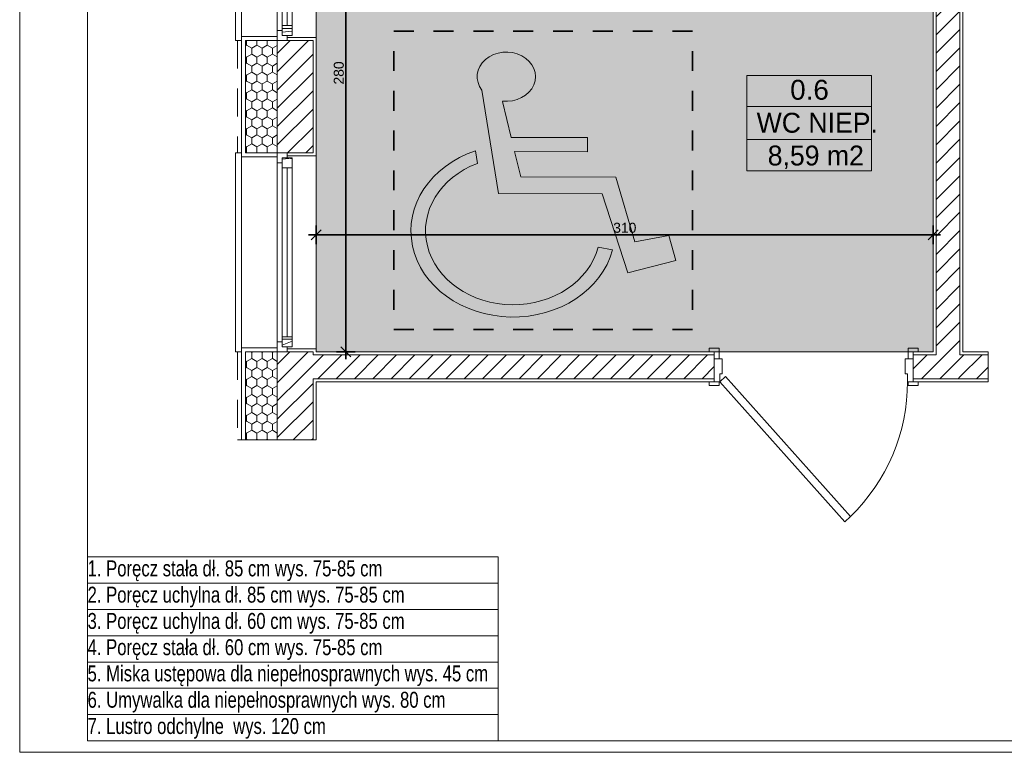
# Model space of a CAD drawing. Extents: x 5465377 to 5465550, y 5925276 to 5925338.
# Tile 117 of 182: x 5465432.61 to 5465437.56, y 5925311.59 to 5925315.27. Entities that reach past the tile are written whole.
import ezdxf
from ezdxf.enums import TextEntityAlignment as Align

# ---------------------------------------------------------------- set-up
doc = ezdxf.new("R2010")
doc.units = 0
doc.header["$MEASUREMENT"] = 0
doc.linetypes.add('Dashed', pattern=[0.1, 0.05, -0.05])
doc.linetypes.add('Krawędzie ukryte', pattern=[0.19561111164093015, 0.1411111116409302, -0.05449999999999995])
for name, color, linetype, lineweight in [('0_Nr_Pióra__1', 7, 'Continuous', 13), ('0_Nr_Pióra__141', 7, 'Continuous', 0), ('_aranzacja _Nr_pióra__141_Nr_Pióra__7', 7, 'Continuous', 35), ('_aranzacja _Nr_pióra__1_Nr_Pióra__141', 7, 'Continuous', 0), ('_aranzacja _Nr_pióra__7_Nr_Pióra__7', 7, 'Continuous', 35), ('_aranzacja_Nr_Pióra__7', 7, 'Continuous', 35), ('_ARCH_Sciany_Nr_Pióra__141', 7, 'Continuous', 0), ('_ARCH_Sciany_Nr_Pióra__142', 7, 'Continuous', 18), ('_ARCH_strefy_Nr_Pióra__121', 255, 'Continuous', 0), ('_ARCH_strefy_Nr_Pióra__141', 7, 'Continuous', 0), ('Drzwi ArchiCAD_Nr_Pióra__141', 7, 'Continuous', 0), ('Okna ArchiCADa_Nr_Pióra__103', 31, 'Continuous', 15), ('Okna ArchiCADa_Nr_Pióra__141', 7, 'Continuous', 0), ('zzz_elewacje_Nr_pióra__141_Nr_Pióra__141', 7, 'Continuous', 0)]:
    doc.layers.add(name, color=color, linetype=linetype, lineweight=lineweight)
for name, color, linetype in [('_aranzacja', 7, 'Continuous'), ('_ARCH_Sciany', 7, 'Continuous'), ('_ARCH_strefy', 7, 'Continuous')]:
    doc.layers.add(name, color=color, linetype=linetype)
doc.styles.add('GENERATED_STYLE_1', font='arial.ttf')
doc.styles.add('GENERATED_STYLE_2', font='txt')
doc.styles.add('GENERATED_STYLE_3', font='txt')
doc.styles.add('GENERATED_STYLE_4', font='arial.ttf')
doc.styles.add('GENERATED_STYLE_5', font='txt')
doc.styles.get("Standard").update_dxf_attribs({"font": 'txt', "bigfont": 'BIGFONT.SHX'})
doc.dimstyles.new('GENERATED_STYLE__11', dxfattribs={"dimtxt": 0.05, "dimasz": 0.0475, "dimexe": 0.18, "dimexo": 0, "dimgap": 0.09, "dimtad": 1, "dimtih": 1, "dimtoh": 1, "dimdec": 0, "dimlfac": 100, "dimzin": 0, "dimdsep": 46, "dimtxsty": 'GENERATED_STYLE_5', "dimblk": 'ARROWHEAD_6', "dimblk1": 'ARROWHEAD_6', "dimblk2": 'ARROWHEAD_6', "dimcen": 0.09, "dimclrd": 256, "dimclre": 256, "dimclrt": 256, "dimazin": 0, "dimtfac": 1, "dimtdec": 4, "dimtmove": 0, "dimatfit": 3, "dimfxl": 0, "dimtolj": 1, "dimtzin": 0, "dimarcsym": 0})
doc.dimstyles.new('GENERATED_STYLE__12', dxfattribs={"dimtxt": 0.05, "dimasz": 0.0475, "dimexe": 0.18, "dimexo": 0, "dimgap": 0.09, "dimtad": 1, "dimdec": 0, "dimlfac": 100, "dimzin": 0, "dimdsep": 46, "dimtxsty": 'GENERATED_STYLE_5', "dimblk": 'ARROWHEAD_6', "dimblk1": 'ARROWHEAD_6', "dimblk2": 'ARROWHEAD_6', "dimcen": 0.09, "dimclrd": 256, "dimclre": 256, "dimclrt": 256, "dimazin": 0, "dimtfac": 1, "dimtdec": 4, "dimtmove": 0, "dimatfit": 3, "dimfxl": 0, "dimtolj": 1, "dimtzin": 0, "dimarcsym": 0})
pattern_1 = [(45, (5464021.330722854, 5925651.473568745), (-0.04596193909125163, 0.04596193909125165), [])]
pattern_2 = [(90.00000000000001, (5464021.330722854, 5925651.473568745), (-0.05196152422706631, 0), [0.03, -0.06]), (90.00000000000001, (5464021.304742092, 5925651.518568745), (-0.05196152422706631, 0), [0.03, -0.06]), (150.0000000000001, (5464021.330722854, 5925651.503568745), (0.02598076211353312, 0.04500000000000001), [0.03, -0.06]), (150.0000000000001, (5464021.27876133, 5925651.503568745), (0.02598076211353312, 0.04500000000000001), [0.03, -0.06]), (-149.9999999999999, (5464021.330722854, 5925651.473568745), (-0.0259807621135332, 0.04499999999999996), [0.03, -0.05999999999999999]), (-149.9999999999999, (5464021.27876133, 5925651.473568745), (-0.0259807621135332, 0.04499999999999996), [0.03, -0.05999999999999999])]
pattern_3 = [(90.00000000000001, (5464021.330722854, 5925651.473568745), (-0.0649999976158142, 0), []), (45.00000000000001, (5464021.330722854, 5925651.473568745), (-0.0649999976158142, 0.06499999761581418), [])]

# ---------------------------------------------------------------- blocks, each defined once
blk = doc.blocks.new('WC NIEP._0.6_9', base_point=(5465436.575469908, 5925314.756272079))
at = {"layer": '_ARCH_strefy_Nr_Pióra__121', "linetype": 'Continuous'}
blk.add_hatch(color=256, dxfattribs=at).paths.add_polyline_path([(5465437.198132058, 5925313.602826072), (5465437.198132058, 5925316.402826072), (5465435.324478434, 5925316.402826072), (5465435.152175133, 5925316.402826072), (5465435.152175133, 5925316.165985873), (5465434.782141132, 5925316.165985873), (5465434.782141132, 5925316.402826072), (5465434.557356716, 5925316.402826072), (5465434.098132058, 5925316.402826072), (5465434.098132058, 5925313.602826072)], flags=0)
for p, q in [((5465434.557356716, 5925316.402826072), (5465434.098132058, 5925316.402826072)), ((5465434.098132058, 5925316.402826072), (5465434.098132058, 5925313.602826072)), ((5465434.782141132, 5925316.402826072), (5465434.557356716, 5925316.402826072)), ((5465434.782141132, 5925316.165985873), (5465434.782141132, 5925316.402826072)), ((5465435.324478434, 5925316.402826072), (5465435.152175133, 5925316.402826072)), ((5465435.152175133, 5925316.402826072), (5465435.152175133, 5925316.165985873)), ((5465437.198132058, 5925316.402826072), (5465435.324478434, 5925316.402826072)), ((5465437.198132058, 5925313.602826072), (5465437.198132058, 5925316.402826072)), ((5465435.152175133, 5925316.165985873), (5465434.782141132, 5925316.165985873)), ((5465434.098132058, 5925313.602826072), (5465437.198132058, 5925313.602826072))]:
    blk.add_line(p, q, dxfattribs=at)
at = {"layer": '_ARCH_strefy_Nr_Pióra__121', "linetype": 'Continuous', "flags": 128}
blk.add_lwpolyline([(5465437.198132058, 5925313.602826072), (5465437.198132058, 5925316.402826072), (5465435.324478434, 5925316.402826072), (5465435.152175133, 5925316.402826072), (5465435.152175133, 5925316.165985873), (5465434.782141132, 5925316.165985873), (5465434.782141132, 5925316.402826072), (5465434.557356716, 5925316.402826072), (5465434.098132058, 5925316.402826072), (5465434.098132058, 5925313.602826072)], close=True, dxfattribs=at)
at = {"layer": '_ARCH_strefy_Nr_Pióra__141', "linetype": 'Continuous'}
for p, q in [((5465436.26194006, 5925314.991986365), (5465436.888999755, 5925314.991986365)), ((5465436.26194006, 5925314.834843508), (5465436.26194006, 5925314.991986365)), ((5465436.888999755, 5925314.991986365), (5465436.888999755, 5925314.834843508)), ((5465436.888999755, 5925314.834843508), (5465436.26194006, 5925314.834843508)), ((5465436.26194006, 5925314.834843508), (5465436.888999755, 5925314.834843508)), ((5465436.26194006, 5925314.670137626), (5465436.26194006, 5925314.834843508)), ((5465436.888999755, 5925314.834843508), (5465436.888999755, 5925314.670137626)), ((5465436.888999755, 5925314.670137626), (5465436.26194006, 5925314.670137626)), ((5465436.26194006, 5925314.670137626), (5465436.888999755, 5925314.670137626)), ((5465436.26194006, 5925314.512994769), (5465436.26194006, 5925314.670137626)), ((5465436.888999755, 5925314.670137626), (5465436.888999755, 5925314.512994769)), ((5465436.888999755, 5925314.512994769), (5465436.26194006, 5925314.512994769))]:
    blk.add_line(p, q, dxfattribs=at)
at = {"linetype": 'Continuous', "flags": 1}
for tag in ['ROOM_AREA', 'ROOM_PERIM', 'ROOM_WALLS_SURF', 'ROOM_DOORS_SURF', 'ROOM_WINDS_SURF', 'ROOM_BASELEV', 'ROOM_HEIGHT', 'ROOM_NET_AREA', 'ROOM_REDUCED_AREA', 'ROOM_CALC_AREA', 'ROOM_VOLUME']:
    blk.add_attdef(tag, text='', height=2, dxfattribs=at).set_placement((5465436.575469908, 5925313.723145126), align=Align.BOTTOM_LEFT)
at = {"layer": '_ARCH_strefy_Nr_Pióra__141', "linetype": 'Continuous', "insert": (5465436.367468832, 5925314.639290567), "char_height": 0.1, "attachment_point": 1, "style": 'GENERATED_STYLE_3'}
blk.add_mtext('{8,59 m2}', dxfattribs=at)
at = {"layer": '_ARCH_strefy_Nr_Pióra__141'}
for tag, style, p in [('ROOM_NUMBER', 'GENERATED_STYLE_1', (5465436.480384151, 5925314.839574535)), ('ROOM_NAME', 'GENERATED_STYLE_2', (5465436.311939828, 5925314.673919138))]:
    blk.add_attdef(tag, text='', height=0.1, dxfattribs=dict(at, style=style)).set_placement(p, align=Align.BOTTOM_LEFT)
blk = doc.blocks.new('O1 rozwierane 12_2', base_point=(5464021.330722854, 5925651.473568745))
at = {"layer": 'Okna ArchiCADa_Nr_Pióra__103', "linetype": 'Continuous'}
h = blk.add_hatch(dxfattribs=at)
h.set_pattern_fill('cegła_szamotowa', color=256, style=0, pattern_type=2)
h.set_pattern_definition(pattern_3)
h.paths.add_polyline_path([(5464020.855722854, 5925651.398568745), (5464020.905722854, 5925651.398568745), (5464020.905722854, 5925651.448568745), (5464020.855722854, 5925651.448568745)], flags=0)
h = blk.add_hatch(dxfattribs=at)
h.set_pattern_fill('cegła_szamotowa', color=256, style=0, pattern_type=2)
h.set_pattern_definition(pattern_3)
h.paths.add_polyline_path([(5464021.805722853, 5925651.448568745), (5464021.755722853, 5925651.448568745), (5464021.755722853, 5925651.398568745), (5464021.805722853, 5925651.398568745)], flags=0)
at = {"layer": 'Okna ArchiCADa_Nr_Pióra__141', "linetype": 'Continuous'}
for p, q in [((5464020.830722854, 5925651.653568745), (5464020.830722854, 5925651.683568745)), ((5464020.830722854, 5925651.683568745), (5464021.830722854, 5925651.683568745)), ((5464020.850722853, 5925651.653568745), (5464021.810722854, 5925651.653568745)), ((5464021.830722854, 5925651.683568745), (5464021.830722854, 5925651.653568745)), ((5464020.880722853, 5925651.473568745), (5464020.830722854, 5925651.473568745)), ((5464020.830722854, 5925651.473568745), (5464020.830722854, 5925651.423568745)), ((5464020.830722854, 5925651.473568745), (5464020.830722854, 5925651.423568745)), ((5464020.855722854, 5925651.423568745), (5464020.855722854, 5925651.448568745)), ((5464020.855722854, 5925651.448568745), (5464020.880722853, 5925651.448568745)), ((5464020.905722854, 5925651.448568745), (5464020.855722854, 5925651.448568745)), ((5464020.855722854, 5925651.448568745), (5464020.855722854, 5925651.398568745)), ((5464020.880722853, 5925651.448568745), (5464020.880722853, 5925651.473568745)), ((5464021.780722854, 5925651.473568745), (5464020.880722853, 5925651.473568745)), ((5464020.905722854, 5925651.448568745), (5464021.755722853, 5925651.448568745)), ((5464020.905722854, 5925651.398568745), (5464020.905722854, 5925651.448568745)), ((5464021.805722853, 5925651.448568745), (5464021.755722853, 5925651.448568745)), ((5464021.755722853, 5925651.448568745), (5464021.755722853, 5925651.398568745)), ((5464021.830722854, 5925651.473568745), (5464021.780722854, 5925651.473568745)), ((5464021.780722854, 5925651.473568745), (5464021.780722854, 5925651.448568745)), ((5464021.780722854, 5925651.448568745), (5464021.805722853, 5925651.448568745)), ((5464021.805722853, 5925651.448568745), (5464021.805722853, 5925651.423568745)), ((5464021.805722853, 5925651.398568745), (5464021.805722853, 5925651.448568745)), ((5464021.830722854, 5925651.423568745), (5464021.830722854, 5925651.473568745)), ((5464021.830722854, 5925651.473568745), (5464021.830722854, 5925651.423568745)), ((5464020.830722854, 5925651.423568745), (5464020.855722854, 5925651.423568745)), ((5464020.855722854, 5925651.398568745), (5464020.905722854, 5925651.398568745)), ((5464020.905722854, 5925651.423568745), (5464021.755722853, 5925651.423568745)), ((5464020.905722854, 5925651.398568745), (5464021.755722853, 5925651.398568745)), ((5464020.905722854, 5925651.398568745), (5464021.755722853, 5925651.398568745)), ((5464021.755722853, 5925651.398568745), (5464021.805722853, 5925651.398568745)), ((5464021.805722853, 5925651.423568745), (5464021.830722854, 5925651.423568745)), ((5464020.845722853, 5925651.278568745), (5464021.815722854, 5925651.278568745)), ((5464020.845722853, 5925651.278568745), (5464021.815722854, 5925651.278568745))]:
    blk.add_line(p, q, dxfattribs=at)
blk = doc.blocks.new('Ściana_422', base_point=(5465434.098132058, 5925316.402826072))
at = {"layer": '_ARCH_Sciany_Nr_Pióra__141', "linetype": 'Continuous'}
h = blk.add_hatch(dxfattribs=at)
h.set_pattern_fill('Styropian2', color=256, style=0, pattern_type=2)
h.set_pattern_definition(pattern_2)
h.paths.add_polyline_path([(5465433.723132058, 5925316.757826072), (5465433.723132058, 5925316.597826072), (5465433.743132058, 5925316.597826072), (5465433.743132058, 5925316.757826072)], flags=0)
h = blk.add_hatch(dxfattribs=at)
h.set_pattern_fill('Styropian2', color=256, style=0, pattern_type=2)
h.set_pattern_definition(pattern_2)
h.paths.add_polyline_path([(5465433.743132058, 5925316.757826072), (5465433.743132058, 5925316.597826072), (5465433.903132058, 5925316.597826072)], flags=0)
h = blk.add_hatch(dxfattribs=at)
h.set_pattern_fill('cegła_zwykła', color=256, style=0, pattern_type=2)
h.set_pattern_definition(pattern_1)
h.paths.add_polyline_path([(5465433.723132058, 5925316.597826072), (5465433.723132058, 5925316.417826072), (5465433.743132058, 5925316.417826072), (5465433.743132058, 5925316.597826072)], flags=0)
h = blk.add_hatch(dxfattribs=at)
h.set_pattern_fill('cegła_zwykła', color=256, style=0, pattern_type=2)
h.set_pattern_definition(pattern_1)
h.paths.add_polyline_path([(5465433.743132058, 5925316.597826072), (5465433.743132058, 5925316.417826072), (5465433.903132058, 5925316.417826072), (5465433.903132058, 5925316.597826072)], flags=0)
h = blk.add_hatch(dxfattribs=at)
h.set_pattern_fill('Styropian2', color=256, style=0, pattern_type=2)
h.set_pattern_definition(pattern_2)
h.paths.add_polyline_path([(5465433.743132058, 5925316.597826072), (5465433.903132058, 5925316.597826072)], flags=0)
h = blk.add_hatch(dxfattribs=at)
h.set_pattern_fill('cegła_zwykła', color=256, style=0, pattern_type=2)
h.set_pattern_definition(pattern_1)
h.paths.add_polyline_path([(5465433.903132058, 5925316.597826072), (5465433.903132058, 5925316.417826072), (5465434.083132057, 5925316.417826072)], flags=0)
h = blk.add_hatch(dxfattribs=at)
h.set_pattern_fill('Styropian2', color=256, style=0, pattern_type=2)
h.set_pattern_definition(pattern_2)
h.paths.add_polyline_path([(5465433.723132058, 5925316.417826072), (5465433.723132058, 5925316.367826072), (5465433.743132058, 5925316.367826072), (5465433.743132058, 5925316.417826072)], flags=0)
h = blk.add_hatch(dxfattribs=at)
h.set_pattern_fill('Styropian2', color=256, style=0, pattern_type=2)
h.set_pattern_definition(pattern_2)
h.paths.add_polyline_path([(5465433.743132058, 5925316.417826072), (5465433.743132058, 5925316.367826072), (5465433.903132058, 5925316.367826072), (5465433.903132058, 5925316.417826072)], flags=0)
h = blk.add_hatch(dxfattribs=at)
h.set_pattern_fill('cegła_zwykła', color=256, style=0, pattern_type=2)
h.set_pattern_definition(pattern_1)
h.paths.add_polyline_path([(5465433.903132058, 5925316.417826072), (5465433.903132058, 5925316.167826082), (5465433.953132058, 5925316.167826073), (5465434.083132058, 5925316.167826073), (5465434.083132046, 5925316.417826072)], flags=0)
h = blk.add_hatch(dxfattribs=at)
h.set_pattern_fill('Styropian2', color=256, style=0, pattern_type=2)
h.set_pattern_definition(pattern_2)
h.paths.add_polyline_path([(5465433.743132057, 5925316.167826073), (5465433.903132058, 5925316.167826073), (5465433.903132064, 5925316.367826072), (5465433.743132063, 5925316.367826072)], flags=0)
h = blk.add_hatch(dxfattribs=at)
h.set_pattern_fill('Styropian2', color=256, style=0, pattern_type=2)
h.set_pattern_definition(pattern_2)
h.paths.add_polyline_path([(5465433.743132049, 5925315.167826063), (5465433.743132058, 5925314.602826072), (5465433.903132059, 5925314.602826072), (5465433.903132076, 5925315.167826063)], flags=0)
h = blk.add_hatch(dxfattribs=at)
h.set_pattern_fill('cegła_zwykła', color=256, style=0, pattern_type=2)
h.set_pattern_definition(pattern_1)
h.paths.add_polyline_path([(5465433.903132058, 5925315.167826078), (5465433.903132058, 5925314.602826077), (5465433.953132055, 5925314.602826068), (5465434.083132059, 5925314.602826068), (5465434.083132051, 5925315.167826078), (5465433.953132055, 5925315.167826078)], flags=0)
h = blk.add_hatch(dxfattribs=at)
h.set_pattern_fill('Styropian2', color=256, style=0, pattern_type=2)
h.set_pattern_definition(pattern_2)
h.paths.add_polyline_path([(5465433.743132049, 5925313.16031542), (5465433.90313207, 5925313.16031542), (5465433.903132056, 5925313.602826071), (5465433.743132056, 5925313.602826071)], flags=0)
h = blk.add_hatch(dxfattribs=at)
h.set_pattern_fill('cegła_zwykła', color=256, style=0, pattern_type=2)
h.set_pattern_definition(pattern_1)
h.paths.add_polyline_path([(5465433.903132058, 5925313.602826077), (5465433.903132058, 5925313.587826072), (5465434.083132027, 5925313.587826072), (5465434.083132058, 5925313.602826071), (5465433.953132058, 5925313.602826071)], flags=0)
h = blk.add_hatch(dxfattribs=at)
h.set_pattern_fill('cegła_zwykła', color=256, style=0, pattern_type=2)
h.set_pattern_definition(pattern_1)
h.paths.add_polyline_path([(5465433.903132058, 5925313.587826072), (5465433.903132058, 5925313.467826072), (5465434.083132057, 5925313.467826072), (5465434.083132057, 5925313.587826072)], flags=0)
h = blk.add_hatch(dxfattribs=at)
h.set_pattern_fill('cegła_zwykła', color=256, style=0, pattern_type=2)
h.set_pattern_definition(pattern_1)
h.paths.add_polyline_path([(5465434.083132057, 5925313.587826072), (5465434.083132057, 5925313.467826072), (5465434.098132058, 5925313.467826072), (5465434.098132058, 5925313.587826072)], flags=0)
h = blk.add_hatch(dxfattribs=at)
h.set_pattern_fill('cegła_zwykła', color=256, style=0, pattern_type=2)
h.set_pattern_definition(pattern_1)
h.paths.add_polyline_path([(5465433.903132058, 5925313.467826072), (5465433.903132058, 5925313.16031542), (5465434.083132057, 5925313.16031542), (5465434.083132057, 5925313.467826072)], flags=0)
for p, q in [((5465433.743132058, 5925316.757826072), (5465433.723132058, 5925316.757826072)), ((5465434.098132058, 5925316.167826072), (5465434.098132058, 5925316.402826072)), ((5465433.723132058, 5925316.367826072), (5465433.743132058, 5925316.367826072)), ((5465433.723132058, 5925316.352826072), (5465433.723132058, 5925316.167826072)), ((5465433.743132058, 5925316.367826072), (5465433.743132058, 5925316.167826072)), ((5465433.723132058, 5925316.167826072), (5465433.723132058, 5925316.147826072)), ((5465433.723132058, 5925316.147826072), (5465433.903132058, 5925316.147826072)), ((5465433.743132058, 5925316.167826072), (5465433.903132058, 5925316.167826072)), ((5465433.903132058, 5925316.167826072), (5465433.903132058, 5925316.147826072)), ((5465433.903132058, 5925316.167826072), (5465433.953132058, 5925316.167826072)), ((5465433.953132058, 5925316.167826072), (5465433.953132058, 5925316.152826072)), ((5465434.098132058, 5925316.152826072), (5465433.953132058, 5925316.152826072)), ((5465434.098132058, 5925316.167826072), (5465434.098132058, 5925316.152826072)), ((5465433.723132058, 5925315.187826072), (5465433.903132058, 5925315.187826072)), ((5465433.723132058, 5925315.167826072), (5465433.723132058, 5925315.187826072)), ((5465433.723132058, 5925315.167826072), (5465433.723132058, 5925314.602826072)), ((5465433.743132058, 5925315.167826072), (5465433.743132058, 5925314.602826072)), ((5465433.743132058, 5925315.167826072), (5465433.903132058, 5925315.167826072)), ((5465433.903132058, 5925315.167826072), (5465433.903132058, 5925315.187826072)), ((5465433.903132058, 5925315.167826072), (5465433.953132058, 5925315.167826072)), ((5465434.098132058, 5925315.182826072), (5465433.953132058, 5925315.182826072)), ((5465433.953132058, 5925315.167826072), (5465433.953132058, 5925315.182826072)), ((5465434.098132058, 5925315.167826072), (5465434.098132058, 5925315.182826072)), ((5465434.098132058, 5925314.602826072), (5465434.098132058, 5925315.167826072)), ((5465433.723132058, 5925314.602826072), (5465433.723132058, 5925314.582826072)), ((5465433.743132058, 5925314.602826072), (5465433.903132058, 5925314.602826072)), ((5465433.903132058, 5925314.602826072), (5465433.903132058, 5925314.582826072)), ((5465433.903132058, 5925314.602826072), (5465433.953132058, 5925314.602826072)), ((5465433.953132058, 5925314.602826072), (5465433.953132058, 5925314.587826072)), ((5465434.098132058, 5925314.602826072), (5465434.098132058, 5925314.587826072)), ((5465433.723132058, 5925314.582826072), (5465433.903132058, 5925314.582826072)), ((5465434.098132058, 5925314.587826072), (5465433.953132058, 5925314.587826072)), ((5465433.723132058, 5925313.622826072), (5465433.903132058, 5925313.622826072)), ((5465433.723132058, 5925313.602826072), (5465433.723132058, 5925313.622826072)), ((5465433.903132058, 5925313.602826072), (5465433.903132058, 5925313.622826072)), ((5465434.098132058, 5925313.617826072), (5465433.953132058, 5925313.617826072)), ((5465433.953132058, 5925313.602826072), (5465433.953132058, 5925313.617826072)), ((5465434.098132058, 5925313.602826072), (5465434.098132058, 5925313.617826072)), ((5465433.723132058, 5925313.602826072), (5465433.723132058, 5925313.16031542)), ((5465433.743132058, 5925313.602826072), (5465433.743132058, 5925313.16031542)), ((5465433.743132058, 5925313.602826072), (5465433.903132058, 5925313.602826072)), ((5465433.903132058, 5925313.602826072), (5465433.953132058, 5925313.602826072)), ((5465434.098132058, 5925313.16031542), (5465434.098132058, 5925313.452826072)), ((5465433.723132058, 5925313.16031542), (5465434.098132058, 5925313.16031542))]:
    blk.add_line(p, q, dxfattribs=at)
at = {"layer": '_ARCH_Sciany_Nr_Pióra__142', "linetype": 'Continuous'}
for p, q in [((5465433.743132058, 5925316.597826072), (5465433.723132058, 5925316.597826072)), ((5465433.903132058, 5925316.597826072), (5465433.743132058, 5925316.597826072)), ((5465433.723132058, 5925316.417826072), (5465433.743132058, 5925316.417826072)), ((5465433.743132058, 5925316.417826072), (5465433.903132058, 5925316.417826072)), ((5465433.903132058, 5925316.417826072), (5465433.903132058, 5925316.167826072)), ((5465434.083132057, 5925316.167826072), (5465434.083132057, 5925316.417826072)), ((5465434.083132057, 5925316.167826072), (5465433.953132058, 5925316.167826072)), ((5465433.903132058, 5925315.167826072), (5465433.903132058, 5925314.602826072)), ((5465434.083132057, 5925315.167826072), (5465433.953132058, 5925315.167826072)), ((5465434.083132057, 5925314.602826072), (5465434.083132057, 5925315.167826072)), ((5465434.083132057, 5925314.602826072), (5465433.953132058, 5925314.602826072)), ((5465433.903132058, 5925313.602826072), (5465433.903132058, 5925313.587826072)), ((5465433.903132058, 5925313.587826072), (5465433.903132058, 5925313.467826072)), ((5465434.083132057, 5925313.602826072), (5465433.953132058, 5925313.602826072)), ((5465434.083132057, 5925313.587826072), (5465434.083132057, 5925313.602826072)), ((5465434.098132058, 5925313.587826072), (5465434.083132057, 5925313.587826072)), ((5465433.903132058, 5925313.467826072), (5465433.903132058, 5925313.16031542)), ((5465434.083132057, 5925313.467826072), (5465434.098132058, 5925313.467826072)), ((5465434.083132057, 5925313.16031542), (5465434.083132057, 5925313.467826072))]:
    blk.add_line(p, q, dxfattribs=at)
at = {"layer": 'Okna ArchiCADa_Nr_Pióra__141', "linetype": 'Continuous', "xscale": -1, "rotation": 90.00000000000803}
for p in [(5465433.903132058, 5925315.667826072), (5465433.903132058, 5925314.102826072)]:
    blk.add_blockref('O1 rozwierane 12_2', p, dxfattribs=at)
blk = doc.blocks.new('Ściana_428', base_point=(5465437.198132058, 5925313.602826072))
at = {"layer": '_ARCH_Sciany_Nr_Pióra__141', "linetype": 'Continuous'}
h = blk.add_hatch(dxfattribs=at)
h.set_pattern_fill('cegła_zwykła', color=256, style=0, pattern_type=2)
h.set_pattern_definition(pattern_1)
h.paths.add_polyline_path([(5465437.333132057, 5925313.587826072), (5465437.333132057, 5925316.402826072), (5465437.213132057, 5925316.402826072), (5465437.213132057, 5925313.587826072)], flags=0)
h = blk.add_hatch(dxfattribs=at)
h.set_pattern_fill('cegła_zwykła', color=256, style=0, pattern_type=2)
h.set_pattern_definition(pattern_1)
h.paths.add_polyline_path([(5465437.213132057, 5925313.467826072), (5465437.213132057, 5925313.587826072), (5465437.198132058, 5925313.587826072), (5465437.198132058, 5925313.467826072)], flags=0)
h = blk.add_hatch(dxfattribs=at)
h.set_pattern_fill('cegła_zwykła', color=256, style=0, pattern_type=2)
h.set_pattern_definition(pattern_1)
h.paths.add_polyline_path([(5465437.213132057, 5925313.467826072), (5465437.333132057, 5925313.587826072), (5465437.213132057, 5925313.587826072)], flags=0)
for p, q in [((5465437.198132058, 5925316.402826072), (5465437.198132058, 5925313.602826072)), ((5465437.348132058, 5925313.602826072), (5465437.348132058, 5925316.402826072))]:
    blk.add_line(p, q, dxfattribs=at)
at = {"layer": '_ARCH_Sciany_Nr_Pióra__142', "linetype": 'Continuous'}
for p, q in [((5465437.213132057, 5925316.402826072), (5465437.213132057, 5925313.587826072)), ((5465437.333132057, 5925313.587826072), (5465437.333132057, 5925316.402826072)), ((5465437.213132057, 5925313.587826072), (5465437.198132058, 5925313.587826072)), ((5465437.198132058, 5925313.467826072), (5465437.213132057, 5925313.467826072))]:
    blk.add_line(p, q, dxfattribs=at)
blk.add_point((5465437.333132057, 5925313.587826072), dxfattribs=at)
blk = doc.blocks.new('Ściana_432', base_point=(5465433.723132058, 5925314.602826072))
at = {"layer": '_ARCH_Sciany_Nr_Pióra__141', "linetype": 'Krawędzie ukryte'}
for p, q in [((5465433.723132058, 5925315.167826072), (5465433.703132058, 5925315.167826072)), ((5465433.703132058, 5925315.167826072), (5465433.703132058, 5925314.602826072)), ((5465433.723132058, 5925314.602826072), (5465433.723132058, 5925315.167826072)), ((5465433.703132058, 5925314.602826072), (5465433.723132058, 5925314.602826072))]:
    blk.add_line(p, q, dxfattribs=at)
blk = doc.blocks.new('D1 Drzwi proste 12_10', base_point=(5464021.330722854, 5925651.473568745))
at = {"layer": 'Drzwi ArchiCAD_Nr_Pióra__141', "linetype": 'Continuous'}
for p, q in [((5464021.174582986, 5925652.178250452), (5464021.144723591, 5925652.151634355)), ((5464021.144723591, 5925652.151634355), (5464021.772863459, 5925651.446952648)), ((5464021.802722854, 5925651.473568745), (5464021.174582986, 5925652.178250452)), ((5464020.805722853, 5925651.473568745), (5464020.805722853, 5925651.492568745)), ((5464020.805722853, 5925651.492568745), (5464020.855722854, 5925651.492568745)), ((5464020.855722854, 5925651.492568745), (5464020.855722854, 5925651.473568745)), ((5464021.805722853, 5925651.492568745), (5464021.855722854, 5925651.492568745)), ((5464021.805722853, 5925651.473568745), (5464021.805722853, 5925651.492568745)), ((5464021.855722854, 5925651.492568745), (5464021.855722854, 5925651.473568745)), ((5464020.855722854, 5925651.473568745), (5464020.805722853, 5925651.473568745)), ((5464020.830722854, 5925651.473568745), (5464020.805722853, 5925651.473568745)), ((5464020.858722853, 5925651.473568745), (5464020.830722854, 5925651.473568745)), ((5464020.830722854, 5925651.473568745), (5464020.830722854, 5925651.358568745)), ((5464020.830722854, 5925651.473568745), (5464020.830722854, 5925651.458568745)), ((5464020.830722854, 5925651.458568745), (5464020.830722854, 5925651.358568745)), ((5464020.858722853, 5925651.433568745), (5464020.858722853, 5925651.473568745)), ((5464021.772863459, 5925651.446952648), (5464021.802722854, 5925651.473568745)), ((5464021.830722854, 5925651.473568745), (5464021.802722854, 5925651.473568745)), ((5464021.802722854, 5925651.473568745), (5464021.802722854, 5925651.433568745)), ((5464021.855722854, 5925651.473568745), (5464021.805722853, 5925651.473568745)), ((5464021.830722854, 5925651.358568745), (5464021.830722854, 5925651.473568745)), ((5464021.830722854, 5925651.473568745), (5464021.830722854, 5925651.458568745)), ((5464021.830722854, 5925651.473568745), (5464021.855722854, 5925651.473568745)), ((5464021.830722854, 5925651.458568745), (5464021.830722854, 5925651.358568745)), ((5464020.870722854, 5925651.433568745), (5464020.858722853, 5925651.433568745)), ((5464020.870722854, 5925651.358568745), (5464020.870722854, 5925651.433568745)), ((5464021.802722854, 5925651.433568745), (5464021.790722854, 5925651.433568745)), ((5464021.790722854, 5925651.433568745), (5464021.790722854, 5925651.358568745)), ((5464020.830722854, 5925651.323568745), (5464020.830722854, 5925651.358568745)), ((5464020.830722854, 5925651.358568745), (5464020.855722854, 5925651.358568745)), ((5464020.830722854, 5925651.358568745), (5464020.870722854, 5925651.358568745)), ((5464020.830722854, 5925651.358568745), (5464020.830722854, 5925651.338568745)), ((5464020.855722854, 5925651.358568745), (5464020.855722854, 5925651.323568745)), ((5464021.790722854, 5925651.358568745), (5464021.830722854, 5925651.358568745)), ((5464021.805722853, 5925651.323568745), (5464021.805722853, 5925651.358568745)), ((5464021.805722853, 5925651.358568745), (5464021.830722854, 5925651.358568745)), ((5464021.830722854, 5925651.358568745), (5464021.830722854, 5925651.323568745)), ((5464021.830722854, 5925651.358568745), (5464021.830722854, 5925651.338568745)), ((5464020.805722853, 5925651.304568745), (5464020.805722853, 5925651.323568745)), ((5464020.805722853, 5925651.323568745), (5464020.855722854, 5925651.323568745)), ((5464020.830722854, 5925651.323568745), (5464020.805722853, 5925651.323568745)), ((5464020.855722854, 5925651.304568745), (5464020.805722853, 5925651.304568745)), ((5464020.830722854, 5925651.338568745), (5464020.830722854, 5925651.323568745)), ((5464020.855722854, 5925651.323568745), (5464020.830722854, 5925651.323568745)), ((5464020.855722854, 5925651.323568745), (5464020.855722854, 5925651.304568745)), ((5464021.830722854, 5925651.323568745), (5464021.805722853, 5925651.323568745)), ((5464021.805722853, 5925651.323568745), (5464021.855722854, 5925651.323568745)), ((5464021.805722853, 5925651.304568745), (5464021.805722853, 5925651.323568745)), ((5464021.855722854, 5925651.304568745), (5464021.805722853, 5925651.304568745)), ((5464021.830722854, 5925651.338568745), (5464021.830722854, 5925651.323568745)), ((5464021.830722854, 5925651.323568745), (5464021.855722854, 5925651.323568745)), ((5464021.855722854, 5925651.323568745), (5464021.855722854, 5925651.304568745))]:
    blk.add_line(p, q, dxfattribs=at)
blk.add_arc((5464021.802722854, 5925651.473568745), 0.944, 134.1417183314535, 180, dxfattribs=at)
blk = doc.blocks.new('Ściana_433', base_point=(5465437.198132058, 5925313.602826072))
at = {"layer": '_ARCH_Sciany_Nr_Pióra__141', "linetype": 'Continuous'}
h = blk.add_hatch(dxfattribs=at)
h.set_pattern_fill('cegła_zwykła', color=256, style=0, pattern_type=2)
h.set_pattern_definition(pattern_1)
h.paths.add_polyline_path([(5465434.098132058, 5925313.587826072), (5465434.098132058, 5925313.467826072), (5465436.098132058, 5925313.467826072), (5465436.098132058, 5925313.567826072), (5465436.098132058, 5925313.587826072)], flags=0)
h = blk.add_hatch(dxfattribs=at)
h.set_pattern_fill('cegła_zwykła', color=256, style=0, pattern_type=2)
h.set_pattern_definition(pattern_1)
h.paths.add_polyline_path([(5465437.098132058, 5925313.467826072), (5465437.198132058, 5925313.467826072), (5465437.198132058, 5925313.587826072), (5465437.098132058, 5925313.587826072), (5465437.098132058, 5925313.567826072)], flags=0)
for p, q in [((5465436.098132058, 5925313.602826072), (5465434.098132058, 5925313.602826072)), ((5465436.098132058, 5925313.602826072), (5465436.073132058, 5925313.602826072)), ((5465436.098132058, 5925313.587826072), (5465436.098132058, 5925313.602826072)), ((5465436.098132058, 5925313.567826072), (5465436.098132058, 5925313.587826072)), ((5465436.098132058, 5925313.467826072), (5465436.098132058, 5925313.567826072)), ((5465437.098132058, 5925313.602826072), (5465437.123132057, 5925313.602826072)), ((5465437.098132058, 5925313.587826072), (5465437.098132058, 5925313.602826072)), ((5465437.198132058, 5925313.602826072), (5465437.098132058, 5925313.602826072)), ((5465437.098132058, 5925313.567826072), (5465437.098132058, 5925313.587826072)), ((5465437.098132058, 5925313.467826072), (5465437.098132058, 5925313.567826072)), ((5465436.098132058, 5925313.452826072), (5465436.098132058, 5925313.467826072)), ((5465437.098132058, 5925313.452826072), (5465437.098132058, 5925313.467826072)), ((5465434.098132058, 5925313.452826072), (5465436.098132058, 5925313.452826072)), ((5465436.098132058, 5925313.452826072), (5465436.073132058, 5925313.452826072)), ((5465437.098132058, 5925313.452826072), (5465437.123132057, 5925313.452826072)), ((5465437.098132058, 5925313.452826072), (5465437.198132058, 5925313.452826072))]:
    blk.add_line(p, q, dxfattribs=at)
at = {"layer": '_ARCH_Sciany_Nr_Pióra__142', "linetype": 'Continuous'}
for p, q in [((5465436.098132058, 5925313.587826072), (5465434.098132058, 5925313.587826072)), ((5465437.198132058, 5925313.587826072), (5465437.098132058, 5925313.587826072)), ((5465434.098132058, 5925313.467826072), (5465436.098132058, 5925313.467826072)), ((5465437.098132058, 5925313.467826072), (5465437.198132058, 5925313.467826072))]:
    blk.add_line(p, q, dxfattribs=at)
at = {"layer": 'Drzwi ArchiCAD_Nr_Pióra__141', "linetype": 'Continuous', "rotation": 179.9999999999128}
blk.add_blockref('D1 Drzwi proste 12_10', (5465436.598132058, 5925313.452826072), dxfattribs=at)
blk = doc.blocks.new('Ściana_426', base_point=(5465437.474988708, 5925313.602826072))
at = {"layer": '_ARCH_Sciany_Nr_Pióra__141', "linetype": 'Continuous'}
h = blk.add_hatch(dxfattribs=at)
h.set_pattern_fill('cegła_zwykła', color=256, style=0, pattern_type=2)
h.set_pattern_definition(pattern_1)
h.paths.add_polyline_path([(5465437.213132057, 5925313.467826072), (5465437.333132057, 5925313.467826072), (5465437.333132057, 5925313.587826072)], flags=0)
h = blk.add_hatch(dxfattribs=at)
h.set_pattern_fill('cegła_zwykła', color=256, style=0, pattern_type=2)
h.set_pattern_definition(pattern_1)
h.paths.add_polyline_path([(5465437.333132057, 5925313.467826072), (5465437.474988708, 5925313.467826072), (5465437.474988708, 5925313.587826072), (5465437.333132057, 5925313.587826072)], flags=0)
for p, q in [((5465437.474988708, 5925313.602826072), (5465437.348132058, 5925313.602826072)), ((5465437.474988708, 5925313.602826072), (5465437.474988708, 5925313.587826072)), ((5465437.474988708, 5925313.587826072), (5465437.474988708, 5925313.467826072)), ((5465437.474988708, 5925313.467826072), (5465437.474988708, 5925313.452826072)), ((5465437.198132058, 5925313.452826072), (5465437.474988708, 5925313.452826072))]:
    blk.add_line(p, q, dxfattribs=at)
at = {"layer": '_ARCH_Sciany_Nr_Pióra__142', "linetype": 'Continuous'}
for p, q in [((5465437.474988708, 5925313.587826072), (5465437.333132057, 5925313.587826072)), ((5465437.213132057, 5925313.467826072), (5465437.333132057, 5925313.467826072)), ((5465437.333132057, 5925313.467826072), (5465437.474988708, 5925313.467826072))]:
    blk.add_line(p, q, dxfattribs=at)
blk = doc.blocks.new('Ściana_423', base_point=(5465433.723132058, 5925313.16031542))
at = {"layer": '_ARCH_Sciany_Nr_Pióra__141', "linetype": 'Krawędzie ukryte'}
for p, q in [((5465433.723132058, 5925313.602826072), (5465433.703132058, 5925313.602826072)), ((5465433.703132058, 5925313.602826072), (5465433.703132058, 5925313.16031542)), ((5465433.723132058, 5925313.16031542), (5465433.723132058, 5925313.602826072)), ((5465433.703132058, 5925313.16031542), (5465433.723132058, 5925313.16031542))]:
    blk.add_line(p, q, dxfattribs=at)
blk = doc.blocks.new('Znak osoby niepełnospr 12', base_point=(5464021.330722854, 5925651.473568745))
at = {"layer": '0_Nr_Pióra__1', "linetype": 'Continuous'}
for p, q in [((5464021.104107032, 5925652.12492388), (5464021.18626528, 5925651.606825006)), ((5464021.250562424, 5925651.887984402), (5464021.207131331, 5925652.067464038)), ((5464021.634632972, 5925651.886653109), (5464021.250562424, 5925651.887984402)), ((5464021.634287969, 5925651.815733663), (5464021.634632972, 5925651.886653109)), ((5464021.071222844, 5925651.8205527), (5464021.081288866, 5925651.757075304)), ((5464021.298422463, 5925651.690201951), (5464021.267738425, 5925651.817004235)), ((5464021.267738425, 5925651.817004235), (5464021.634287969, 5925651.815733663)), ((5464021.776463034, 5925651.688544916), (5464021.298422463, 5925651.690201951)), ((5464021.871273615, 5925651.363073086), (5464021.776463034, 5925651.688544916)), ((5464021.18626528, 5925651.606825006), (5464021.707764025, 5925651.605017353)), ((5464021.707764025, 5925651.605017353), (5464021.83620314, 5925651.206685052)), ((5464022.041994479, 5925651.394444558), (5464021.871273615, 5925651.363073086)), ((5464022.078633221, 5925651.268669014), (5464022.041994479, 5925651.394444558)), ((5464021.759847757, 5925651.322265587), (5464021.688419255, 5925651.335955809)), ((5464021.83620314, 5925651.206685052), (5464022.078633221, 5925651.268669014))]:
    blk.add_line(p, q, dxfattribs=at)
for centre, major_axis, start_param, end_param in [((5464021.226367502, 5925652.193045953), (0.1464931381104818, 0), 4.583801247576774, 10.00820152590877), ((5464021.259848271, 5925651.41809711), (0.5127258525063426, 0), 1.94753254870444, 6.059917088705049), ((5464021.259848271, 5925651.41809711), (0.4394792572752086, 0), 1.989195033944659, 6.059917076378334)]:
    blk.add_ellipse(centre, major_axis=major_axis, ratio=0.8441320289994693, start_param=start_param, end_param=end_param, dxfattribs=at)
blk = doc.blocks.new('*D497', base_point=(5464021.330722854, 5925651.473568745))
at = {"layer": '_aranzacja_Nr_Pióra__7', "linetype": 'Continuous'}
for p, q in [((5465434.247372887, 5925316.402826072), (5465434.247372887, 5925316.440326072)), ((5465434.294247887, 5925316.402826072), (5465434.200497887, 5925316.402826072)), ((5465434.272372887, 5925316.377826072), (5465434.222372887, 5925316.427826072)), ((5465434.247372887, 5925313.602826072), (5465434.247372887, 5925316.402826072)), ((5465434.222372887, 5925313.627826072), (5465434.272372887, 5925313.577826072)), ((5465434.294247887, 5925313.602826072), (5465434.200497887, 5925313.602826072)), ((5465434.247372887, 5925313.565326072), (5465434.247372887, 5925313.602826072))]:
    blk.add_line(p, q, dxfattribs=at)
at = {"layer": '_aranzacja_Nr_Pióra__7', "insert": (5465434.187372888, 5925314.94591157), "char_height": 0.05, "attachment_point": 1, "rotation": 90, "style": 'GENERATED_STYLE_4'}
blk.add_mtext('{280}', dxfattribs=at)
blk = doc.blocks.new('ARROWHEAD_6')
at = {"linetype": 'Continuous'}
for p, q in [((0, 0), (-1, 0)), ((-0.5, -0.5), (0.5, 0.5))]:
    blk.add_line(p, q, dxfattribs=at)
blk = doc.blocks.new('*D498', base_point=(5464021.330722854, 5925651.473568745))
at = {"layer": '_aranzacja_Nr_Pióra__7', "linetype": 'Continuous'}
for p, q in [((5465434.123132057, 5925314.216134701), (5465434.073132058, 5925314.166134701)), ((5465434.098132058, 5925314.144259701), (5465434.098132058, 5925314.238009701)), ((5465437.173132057, 5925314.166134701), (5465437.223132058, 5925314.216134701)), ((5465437.198132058, 5925314.144259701), (5465437.198132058, 5925314.238009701)), ((5465434.060632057, 5925314.191134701), (5465434.098132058, 5925314.191134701)), ((5465434.098132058, 5925314.191134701), (5465437.198132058, 5925314.191134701)), ((5465437.198132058, 5925314.191134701), (5465437.235632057, 5925314.191134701))]:
    blk.add_line(p, q, dxfattribs=at)
at = {"layer": '_aranzacja_Nr_Pióra__7', "insert": (5465435.591217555, 5925314.251134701), "char_height": 0.05, "attachment_point": 1, "style": 'GENERATED_STYLE_4'}
blk.add_mtext('{310}', dxfattribs=at)

msp = doc.modelspace()

# ---------------------------------------------------------------- linework, layer by layer
at = {"layer": '0_Nr_Pióra__141', "linetype": 'Continuous', "flags": 128}
msp.add_lwpolyline([(5465437.474988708, 5925316.402826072), (5465437.348132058, 5925316.402826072), (5465437.348132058, 5925313.602826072), (5465437.474988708, 5925313.602826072)], dxfattribs=at)
at = {"layer": '_aranzacja _Nr_pióra__141_Nr_Pióra__7', "linetype": 'Dashed', "flags": 128}
msp.add_lwpolyline([(5465434.489136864, 5925315.214426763), (5465435.989136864, 5925315.214426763), (5465435.989136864, 5925313.714426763), (5465434.489136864, 5925313.714426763)], close=True, dxfattribs=at)
at = {"layer": '_aranzacja _Nr_pióra__1_Nr_Pióra__141', "linetype": 'Continuous', "flags": 128}
for points in [[(5465432.950286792, 5925312.57197158), (5465435.012944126, 5925312.57197158), (5465435.012944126, 5925312.43997058), (5465432.950286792, 5925312.43997058)], [(5465432.950286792, 5925312.439971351), (5465435.012944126, 5925312.439971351), (5465435.012944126, 5925312.307970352), (5465432.950286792, 5925312.307970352)], [(5465432.950286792, 5925312.307971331), (5465435.012944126, 5925312.307971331), (5465435.012944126, 5925312.175970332), (5465432.950286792, 5925312.175970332)], [(5465432.950286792, 5925312.175971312), (5465435.012944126, 5925312.175971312), (5465435.012944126, 5925312.043970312), (5465432.950286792, 5925312.043970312)], [(5465432.950286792, 5925312.043970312), (5465435.012944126, 5925312.043970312), (5465435.012944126, 5925311.911970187), (5465432.950286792, 5925311.911970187)], [(5465432.950286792, 5925311.911971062), (5465435.012944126, 5925311.911971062), (5465435.012944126, 5925311.779970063), (5465432.950286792, 5925311.779970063)], [(5465432.950286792, 5925311.779969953), (5465435.012944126, 5925311.779969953), (5465435.012944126, 5925311.647969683), (5465432.950286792, 5925311.647969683)]]:
    msp.add_lwpolyline(points, close=True, dxfattribs=at)
at = {"layer": 'zzz_elewacje_Nr_pióra__141_Nr_Pióra__141', "linetype": 'Continuous', "flags": 128}
for points in [[(5465432.609228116, 5925317.323844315), (5465440.72909539, 5925317.323844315), (5465440.72909539, 5925311.590363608), (5465432.609228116, 5925311.590363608)], [(5465432.950286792, 5925317.278167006), (5465440.670463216, 5925317.278167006), (5465440.670463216, 5925311.647969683), (5465432.950286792, 5925311.647969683)]]:
    msp.add_lwpolyline(points, close=True, dxfattribs=at)

# ---------------------------------------------------------------- block references
at = {"layer": '0_Nr_Pióra__1', "linetype": 'Continuous'}
msp.add_blockref('Znak osoby niepełnospr 12', (5465435.158573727, 5925314.265940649), dxfattribs=at)
at = {"layer": '_ARCH_Sciany'}
for name, p in [('Ściana_422', (5465434.098132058, 5925316.402826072)), ('Ściana_428', (5465437.198132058, 5925313.602826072)), ('Ściana_432', (5465433.723132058, 5925314.602826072)), ('Ściana_433', (5465437.198132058, 5925313.602826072)), ('Ściana_423', (5465433.723132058, 5925313.16031542)), ('Ściana_426', (5465437.474988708, 5925313.602826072))]:
    msp.add_blockref(name, p, dxfattribs=at)
at = {"layer": '_ARCH_strefy', "linetype": 'Continuous'}
ref = msp.add_blockref('WC NIEP._0.6_9', (5465436.575469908, 5925314.756272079), dxfattribs=at)
ref.add_attrib('ROOM_NAME', 'WC NIEP.', dxfattribs={"layer": '_ARCH_strefy_Nr_Pióra__141', "color": 7, "linetype": 'Continuous', "height": 0.1, "style": 'GENERATED_STYLE_2'}).set_placement((5465436.311939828, 5925314.673919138), align=Align.BOTTOM_LEFT)
ref.add_attrib('ROOM_NUMBER', '0.6', dxfattribs={"layer": '_ARCH_strefy_Nr_Pióra__141', "color": 7, "linetype": 'Continuous', "height": 0.1, "style": 'GENERATED_STYLE_1'}).set_placement((5465436.480384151, 5925314.839574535), align=Align.BOTTOM_LEFT)

# ---------------------------------------------------------------- texts
at = {"layer": '_aranzacja _Nr_pióra__7_Nr_Pióra__7', "linetype": 'Continuous', "char_height": 0.08000000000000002, "attachment_point": 7, "style": 'GENERATED_STYLE_1'}
for s, insert in [('{\\W0.750000x;1. Poręcz stała dł. 85 cm wys. 75-85 cm }', (5465432.950286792, 5925312.450278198)), ('{\\W0.750000x;2. Poręcz uchylna dł. 85 cm wys. 75-85 cm }', (5465432.950286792, 5925312.31827797)), ('{\\W0.750000x;3. Poręcz uchylna dł. 60 cm wys. 75-85 cm }', (5465432.950286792, 5925312.18627795)), ('{\\W0.750000x;4. Poręcz stała dł. 60 cm wys. 75-85 cm }', (5465432.950286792, 5925312.05427793)), ('{\\W0.750000x;5. Miska ustępowa dla niepełnosprawnych wys. 45 cm}', (5465432.950286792, 5925311.922596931)), ('{\\W0.750000x;6. Umywalka dla niepełnosprawnych wys. 80 cm}', (5465432.950286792, 5925311.790277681)), ('{\\W0.750000x;7. Lustro odchylne  wys. 120 cm }', (5465432.950286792, 5925311.658276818))]:
    msp.add_mtext(s, dxfattribs=dict(at, insert=insert))

# ---------------------------------------------------------------- dimensions: what is measured, and where the dimension line sits
at = {"layer": '_aranzacja', "linetype": 'Continuous'}
dim = msp.add_linear_dim(base=(5465434.247372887, 5925313.602826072), p1=(5465434.098132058, 5925313.602826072), p2=(5465434.098132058, 5925316.402826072), angle=90, dimstyle='GENERATED_STYLE__12', dxfattribs=at)
dim.commit()
dim.dimension.update_dxf_attribs({"geometry": '*D497', "text_midpoint": (5465434.212372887, 5925315.002826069)})
dim = msp.add_linear_dim(base=(5465434.098132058, 5925314.191134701), p1=(5465434.098132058, 5925313.602826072), p2=(5465437.198132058, 5925313.602826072), dimstyle='GENERATED_STYLE__11', dxfattribs=at)
dim.commit()
dim.dimension.update_dxf_attribs({"geometry": '*D498', "text_midpoint": (5465435.648132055, 5925314.226134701)})

doc.saveas('drawing.dxf')
